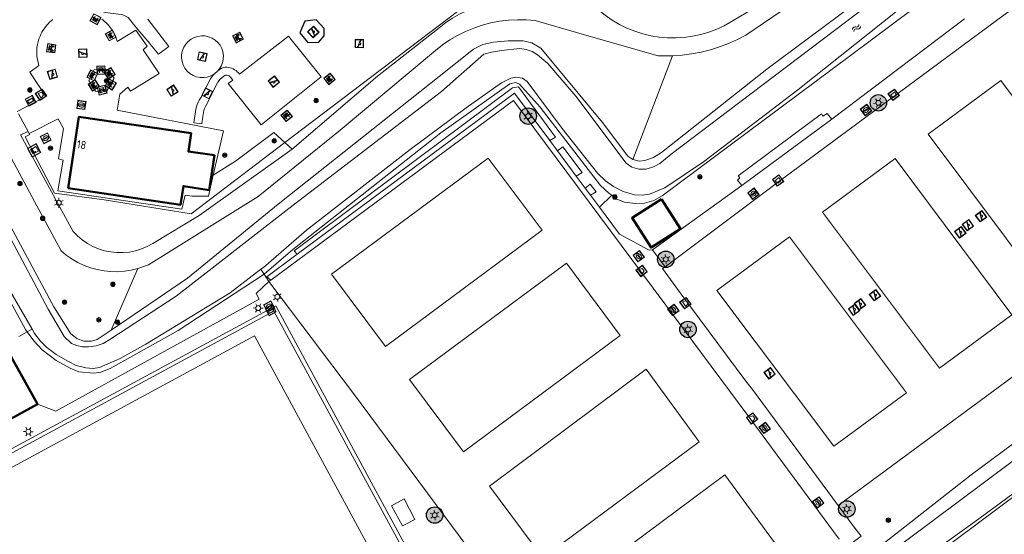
# Model space of a CAD drawing. Header units: metres. Extents: x 94279 to 96109, y 461866 to 463040.
# Tile 19 of 175: x 94611 to 94731, y 462527 to 462589. Entities that reach past the tile are written whole.
import ezdxf
from ezdxf.enums import TextEntityAlignment as Align

# ---------------------------------------------------------------- set-up
doc = ezdxf.new("R2010")
doc.units = ezdxf.units.M
doc.layers.get('0').update_dxf_attribs({"linetype": 'CONTINUOUS'})
for name, color, linetype, lineweight in [('B-WE-OV-LICHTMAST', 252, 'CONTINUOUS', 25), ('B_BEBOUWINGSGRENS_0', 132, 'CONTINUOUS', 50), ('B_LUIFEL_1', 132, 'CONTINUOUS', 50), ('G_GRENS_ALGEMEEN_0', 251, 'CONTINUOUS', 13), ('Q_AFVALBAK_0', 251, 'CONTINUOUS', 13), ('Q_BANK_0', 251, 'CONTINUOUS', 13), ('Q_BOOM_0', 251, 'CONTINUOUS', 13), ('Q_CAI-KAST', 251, 'CONTINUOUS', 13), ('Q_INFORMATIEBORD_0', 251, 'CONTINUOUS', 13), ('Q_INSPECTIE_OF_RIOOLPUT_0', 251, 'CONTINUOUS', 13), ('Q_KAST_0', 251, 'CONTINUOUS', 13), ('Q_KOLK_0', 251, 'CONTINUOUS', 13), ('Q_LICHTMAST_0', 251, 'CONTINUOUS', 13), ('Q_PICKNICKTAFEL_0', 251, 'CONTINUOUS', 13), ('Q_SPEELVOORZIENING_0', 251, 'CONTINUOUS', 13), ('Q_WATERLEIDINGPUT_0', 251, 'CONTINUOUS', 13), ('S_GBKN_SYMBOOL_WATER_0', 251, 'CONTINUOUS', 13), ('T_CULTUURGRENS_0', 251, 'CONTINUOUS', 13), ('T_HEK_0', 251, 'CONTINUOUS', 13), ('T_HEK_LIJN_0', 251, 'CONTINUOUS', 13), ('T_SPORTBELIJNING_0', 251, 'CONTINUOUS', 13), ('V_WEGGRENS_0', 251, 'CONTINUOUS', 13), ('W_WATERGRENS_0', 251, 'CONTINUOUS', 13), ('Z_GBKN_HUISNUMMER_0', 251, 'CONTINUOUS', 13)]:
    doc.layers.add(name, color=color, linetype=linetype, lineweight=lineweight)
doc.layers.add('Valondergrond_0', color=251, linetype='CONTINUOUS')
doc.styles.get("Standard").update_dxf_attribs({"font": 'isocp.shx'})

# ---------------------------------------------------------------- blocks, each defined once
blk = doc.blocks.new('Q_KOLK')
blk.add_lwpolyline([(-0.5, 0.5), (0.5, 0.5), (0.5, -0.5), (-0.5, -0.5)], close=True)
for points in [[(-0.44, 0.46), (0.44, 0.46, -0.414214), (0.46, 0.44), (0.46, -0.44, -0.414214), (0.44, -0.46), (-0.44, -0.46, -0.414214), (-0.46, -0.44), (-0.46, 0.44, -0.414214), (-0.44, 0.46)], [(-0.34, 0.1, 0.380426), (-0.28, -0.18)], [(-0.01, 0.27, 0.240218), (-0.34, 0.1)], [(-0.19, 0.04, 0.853344), (-0.19, -0.03)], [(0.33, 0.11, 0.240191), (-0.01, 0.27)], [(0.18, -0.03, 0.849746), (0.18, 0.04)], [(0.27, -0.18, 0.380426), (0.33, 0.11)], [(-0.28, -0.18, 0.148452), (0.01, -0.26)], [(0.01, -0.26, 0.131742), (0.27, -0.18)]]:
    blk.add_lwpolyline(points, format="xyb")
for points in [[(-0.19, 0.04), (0.18, 0.04)], [(0.18, -0.03), (-0.19, -0.03)]]:
    blk.add_lwpolyline(points)
blk = doc.blocks.new('Q_INSPECTIE_OF_RIOOLPUT')
blk.add_lwpolyline([(-0.5, 0.5), (0.5, 0.5), (0.5, -0.5), (-0.5, -0.5)], close=True)
for points in [[(-0.44, 0.46), (0.44, 0.46, -0.414214), (0.46, 0.44), (0.46, -0.44, -0.414214), (0.44, -0.46), (-0.44, -0.46, -0.414214), (-0.46, -0.44), (-0.46, 0.44), (-0.46, 0.44), (-0.46, 0.45), (-0.46, 0.45), (-0.46, 0.45), (-0.46, 0.45), (-0.46, 0.45), (-0.46, 0.45), (-0.46, 0.46), (-0.46, 0.46), (-0.46, 0.46), (-0.45, 0.46), (-0.45, 0.46), (-0.45, 0.46), (-0.45, 0.46), (-0.45, 0.46), (-0.45, 0.46), (-0.44, 0.46), (-0.44, 0.46)], [(-0.34, 0.1, 0.380426), (-0.28, -0.18)], [(-0.01, 0.27, 0.240218), (-0.34, 0.1)], [(-0.19, 0.04, 0.853344), (-0.19, -0.03)], [(0.33, 0.11, 0.240191), (-0.01, 0.27)], [(0.18, -0.03, 0.849746), (0.18, 0.04)], [(0.27, -0.18, 0.380426), (0.33, 0.11)], [(-0.28, -0.18, 0.148452), (0.01, -0.26)], [(0.01, -0.26, 0.131742), (0.27, -0.18)]]:
    blk.add_lwpolyline(points, format="xyb")
for points in [[(-0.19, 0.04), (0.18, 0.04)], [(0.18, -0.03), (-0.19, -0.03)]]:
    blk.add_lwpolyline(points)
blk = doc.blocks.new('Q_WATERLEIDINGPUT')
blk.add_lwpolyline([(-0.5, 0.5), (0.5, 0.5), (0.5, -0.5), (-0.5, -0.5)], close=True)
for points in [[(-0.44, 0.46), (0.44, 0.46, -0.414214), (0.46, 0.44), (0.46, -0.44, -0.414214), (0.44, -0.46), (-0.44, -0.46, -0.414214), (-0.46, -0.44), (-0.46, 0.44), (-0.46, 0.44), (-0.46, 0.45), (-0.46, 0.45), (-0.46, 0.45), (-0.46, 0.45), (-0.46, 0.45), (-0.46, 0.45), (-0.46, 0.46), (-0.46, 0.46), (-0.46, 0.46), (-0.45, 0.46), (-0.45, 0.46), (-0.45, 0.46), (-0.45, 0.46), (-0.45, 0.46), (-0.45, 0.46), (-0.44, 0.46), (-0.44, 0.46)], [(-0.34, 0.1, 0.380426), (-0.28, -0.18)], [(-0.01, 0.27, 0.240218), (-0.34, 0.1)], [(-0.19, 0.04, 0.853344), (-0.19, -0.03)], [(0.33, 0.11, 0.240191), (-0.01, 0.27)], [(0.18, -0.03, 0.849746), (0.18, 0.04)], [(0.27, -0.18, 0.380426), (0.33, 0.11)], [(-0.28, -0.18, 0.148452), (0.01, -0.26)], [(0.01, -0.26, 0.131742), (0.27, -0.18)]]:
    blk.add_lwpolyline(points, format="xyb")
for points in [[(-0.19, 0.04), (0.18, 0.04)], [(0.18, -0.03), (-0.19, -0.03)]]:
    blk.add_lwpolyline(points)
blk = doc.blocks.new('Q_PICKNICKTAFEL')
blk.add_lwpolyline([(-0.5, 0.5), (0.5, 0.5), (0.5, -0.5), (-0.5, -0.5)], close=True)
blk.add_lwpolyline([(-0.44, 0.46), (0.44, 0.46, -0.414214), (0.46, 0.44), (0.46, -0.44, -0.414214), (0.44, -0.46), (-0.44, -0.46, -0.414214), (-0.46, -0.44), (-0.46, 0.44), (-0.46, 0.44), (-0.46, 0.45), (-0.46, 0.45), (-0.46, 0.45), (-0.46, 0.45), (-0.46, 0.45), (-0.46, 0.45), (-0.46, 0.46), (-0.46, 0.46), (-0.46, 0.46), (-0.45, 0.46), (-0.45, 0.46), (-0.45, 0.46), (-0.45, 0.46), (-0.45, 0.46), (-0.45, 0.46), (-0.44, 0.46), (-0.44, 0.46)], format="xyb")
for points in [[(-0.25, -0.06), (-0.41, -0.06), (-0.41, 0.02)], [(-0.41, 0.02), (-0.21, 0.02)], [(-0.14, 0.21), (-0.27, 0.21), (-0.27, 0.28)], [(-0.27, 0.28), (0.26, 0.28), (0.26, 0.21), (0.13, 0.21)], [(-0.21, 0.02), (-0.14, 0.21)], [(-0.12, 0.02), (-0.03, 0.21)], [(-0.12, 0.02), (0.11, 0.02)], [(0.03, 0.21), (-0.03, 0.21)], [(0.11, 0.02), (0.03, 0.21)], [(0.21, 0.02), (0.13, 0.21)], [(0.21, 0.02), (0.4, 0.02), (0.4, -0.06), (0.24, -0.06)], [(-0.34, -0.28), (-0.25, -0.06)], [(-0.34, -0.28), (-0.24, -0.28)], [(-0.24, -0.28), (-0.15, -0.06)], [(0.14, -0.06), (-0.15, -0.06)], [(0.23, -0.28), (0.14, -0.06)], [(0.23, -0.28), (0.33, -0.28)], [(0.33, -0.28), (0.24, -0.06)]]:
    blk.add_lwpolyline(points)
blk = doc.blocks.new('Q_SPEELVOORZIENING')
blk.add_lwpolyline([(-0.5, 0.5), (0.5, 0.5), (0.5, -0.5), (-0.5, -0.5)], close=True)
for points in [[(-0.44, 0.46), (0.44, 0.46, -0.414214), (0.46, 0.44), (0.46, -0.44, -0.414214), (0.44, -0.46), (-0.44, -0.46, -0.414214), (-0.46, -0.44), (-0.46, 0.44), (-0.46, 0.44), (-0.46, 0.45), (-0.46, 0.45), (-0.46, 0.45), (-0.46, 0.45), (-0.46, 0.45), (-0.46, 0.45), (-0.46, 0.46), (-0.46, 0.46), (-0.46, 0.46), (-0.45, 0.46), (-0.45, 0.46), (-0.45, 0.46), (-0.45, 0.46), (-0.45, 0.46), (-0.45, 0.46), (-0.44, 0.46), (-0.44, 0.46)], [(-0.36, 0.2, 1.168313), (-0.39, 0.14)], [(-0.09, 0.02, 0.778987), (-0.04, -0.17)], [(-0.04, -0.17, 0.508825), (0.06, -0.04)], [(0.36, -0.16, 1.031322), (0.38, -0.1)]]:
    blk.add_lwpolyline(points, format="xyb")
for points in [[(-0.39, 0.14), (-0.09, 0.02)], [(-0.36, 0.2), (0.38, -0.1)], [(0.06, -0.04), (0.36, -0.16)]]:
    blk.add_lwpolyline(points)
blk = doc.blocks.new('Q_BANK')
blk.add_lwpolyline([(-0.5, 0.5), (0.5, 0.5), (0.5, -0.5), (-0.5, -0.5)], close=True)
blk.add_lwpolyline([(-0.44, 0.46), (0.44, 0.46, -0.414214), (0.46, 0.44), (0.46, -0.44, -0.414214), (0.44, -0.46), (-0.44, -0.46, -0.414214), (-0.46, -0.44), (-0.46, 0.44), (-0.46, 0.44), (-0.46, 0.45), (-0.46, 0.45), (-0.46, 0.45), (-0.46, 0.45), (-0.46, 0.45), (-0.46, 0.45), (-0.46, 0.46), (-0.46, 0.46), (-0.46, 0.46), (-0.45, 0.46), (-0.45, 0.46), (-0.45, 0.46), (-0.45, 0.46), (-0.45, 0.46), (-0.45, 0.46), (-0.44, 0.46), (-0.44, 0.46)], format="xyb")
for points in [[(-0.27, 0.02), (-0.37, -0.08)], [(-0.18, 0.13), (-0.27, 0.13), (-0.27, 0.28)], [(-0.27, 0.28), (0.26, 0.28), (0.26, 0.13), (0.17, 0.13)], [(-0.18, 0.02), (-0.27, 0.02)], [(-0.27, 0.02), (-0.18, 0.02)], [(-0.18, 0.02), (-0.18, 0.13)], [(-0.18, 0.13), (-0.14, 0.13)], [(-0.14, 0.13), (-0.14, 0.02)], [(0.13, 0.13), (-0.14, 0.13)], [(0.13, 0.02), (-0.14, 0.02)], [(-0.14, 0.02), (0.13, 0.02)], [(0.13, 0.02), (-0.14, 0.02)], [(-0.14, 0.02), (0.13, 0.02)], [(-0.14, 0.02), (0.13, 0.02)], [(0.13, 0.02), (0.13, 0.13)], [(0.13, 0.13), (0.17, 0.13)], [(0.17, 0.13), (0.17, 0.02)], [(0.17, 0.02), (0.26, 0.02)], [(0.17, 0.02), (0.26, 0.02)], [(0.26, 0.02), (0.36, -0.08)], [(-0.24, -0.08), (-0.37, -0.08)], [(-0.19, -0.08), (-0.19, -0.27), (-0.24, -0.27), (-0.24, -0.08)], [(-0.24, -0.08), (-0.19, -0.08)], [(0.18, -0.08), (-0.19, -0.08)], [(0.23, -0.08), (0.23, -0.27), (0.18, -0.27), (0.18, -0.08)], [(0.18, -0.08), (0.23, -0.08)], [(0.36, -0.08), (0.23, -0.08)]]:
    blk.add_lwpolyline(points)
blk = doc.blocks.new('Q_LICHTMAST')
for points in [[(-0.26, 0.15), (-0.52, 0.3)], [(0, 0.3), (0, 0.6)], [(0.26, 0.15), (0.52, 0.3)], [(-0.26, -0.15), (-0.52, -0.3)], [(0, -0.3), (0, -0.6)], [(0.26, -0.15), (0.52, -0.3)]]:
    blk.add_lwpolyline(points)
blk.add_circle((0, 0), 0.3)
blk = doc.blocks.new('Q_CAI-KAST')
for points in [[(-0.5, 0.5), (0.5, 0.5), (0.5, -0.5), (-0.5, -0.5)], [(-0.262, 0.264), (0.25, 0.264), (0.25, 0.187), (-0.262, 0.187)], [(-0.262, 0.107), (0.25, 0.107), (0.25, -0.332), (-0.262, -0.332)]]:
    blk.add_lwpolyline(points, close=True)
blk.add_lwpolyline([(-0.442, 0.464), (0.438, 0.464, -0.414214), (0.459, 0.442), (0.459, -0.437, -0.414214), (0.438, -0.459), (-0.442, -0.459, -0.414214), (-0.463, -0.437), (-0.463, 0.442), (-0.463, 0.444), (-0.463, 0.446), (-0.463, 0.448), (-0.462, 0.45), (-0.461, 0.451), (-0.46, 0.453), (-0.459, 0.455), (-0.458, 0.456), (-0.457, 0.457), (-0.456, 0.459), (-0.454, 0.46), (-0.453, 0.461), (-0.451, 0.462), (-0.449, 0.462), (-0.447, 0.463), (-0.446, 0.463), (-0.444, 0.464), (-0.442, 0.464)], format="xyb")
blk.add_circle((-0.177, -0.034), 0.0354)
blk = doc.blocks.new('Q_KAST')
at = {"layer": 'Q_CAI-KAST', "xscale": 0.0254, "yscale": 0.0254, "zscale": 0.0254}
blk.add_blockref('Q_CAI-KAST', (0, 0), dxfattribs=at)
blk = doc.blocks.new('Q_INFORMATIEBORD')
for points in [[(-0.5, 0.5), (0.5, 0.5), (0.5, -0.5), (-0.5, -0.5)], [(-0.37, 0.22), (0.36, 0.22), (0.36, -0.21), (-0.37, -0.21)]]:
    blk.add_lwpolyline(points, close=True)
for points in [[(-0.44, 0.46), (0.44, 0.46, -0.414214), (0.46, 0.44), (0.46, -0.44, -0.414214), (0.44, -0.46), (-0.44, -0.46, -0.414214), (-0.46, -0.44), (-0.46, 0.44), (-0.46, 0.44), (-0.46, 0.45), (-0.46, 0.45), (-0.46, 0.45), (-0.46, 0.45), (-0.46, 0.45), (-0.46, 0.45), (-0.46, 0.46), (-0.46, 0.46), (-0.46, 0.46), (-0.45, 0.46), (-0.45, 0.46), (-0.45, 0.46), (-0.45, 0.46), (-0.45, 0.46), (-0.45, 0.46), (-0.44, 0.46), (-0.44, 0.46)], [(-0.29, 0.16), (0.28, 0.16, -0.414214), (0.3, 0.14), (0.3, -0.13, -0.414214), (0.28, -0.16), (-0.29, -0.16, -0.414214), (-0.31, -0.13), (-0.31, 0.14), (-0.31, 0.14), (-0.31, 0.14), (-0.31, 0.14), (-0.31, 0.15), (-0.31, 0.15), (-0.31, 0.15), (-0.3, 0.15), (-0.3, 0.15), (-0.3, 0.15), (-0.3, 0.16), (-0.3, 0.16), (-0.3, 0.16), (-0.3, 0.16), (-0.29, 0.16), (-0.29, 0.16), (-0.29, 0.16), (-0.29, 0.16), (-0.29, 0.16)]]:
    blk.add_lwpolyline(points, format="xyb")
blk = doc.blocks.new('Q_AFVALBAK')
for points in [[(-0.5, 0.5), (0.5, 0.5), (0.5, -0.5), (-0.5, -0.5)], [(-0.34, 0.2), (0.33, 0.2), (0.19, -0.25), (-0.2, -0.25)]]:
    blk.add_lwpolyline(points, close=True)
blk.add_lwpolyline([(-0.44, 0.46), (0.44, 0.46, -0.414214), (0.46, 0.44), (0.46, -0.44, -0.414214), (0.44, -0.46), (-0.44, -0.46, -0.414214), (-0.46, -0.44), (-0.46, 0.44), (-0.46, 0.44), (-0.46, 0.45), (-0.46, 0.45), (-0.46, 0.45), (-0.46, 0.45), (-0.46, 0.45), (-0.46, 0.45), (-0.46, 0.46), (-0.46, 0.46), (-0.46, 0.46), (-0.45, 0.46), (-0.45, 0.46), (-0.45, 0.46), (-0.45, 0.46), (-0.45, 0.46), (-0.45, 0.46), (-0.44, 0.46), (-0.44, 0.46)], format="xyb")
blk = doc.blocks.new('WATERSYMBOOL')
for points in [[(-0.5, 0.15), (-0.44, 0.21), (-0.31, 0.27), (-0.19, 0.27), (-0.06, 0.21), (0, 0.15), (0.06, 0.09), (0.19, 0.02), (0.31, 0.02), (0.44, 0.09), (0.5, 0.15)], [(-0.5, -0.15), (-0.44, -0.09), (-0.31, -0.02), (-0.19, -0.02), (-0.06, -0.09), (0, -0.15), (0.06, -0.21), (0.19, -0.27), (0.31, -0.27), (0.44, -0.21), (0.5, -0.15)]]:
    blk.add_lwpolyline(points)
blk = doc.blocks.new('Q_BOOM')
for radius in [0.27, 0.18, 0.09]:
    blk.add_circle((0, 0), radius)
blk = doc.blocks.new('LM')
at = {"linetype": 'ByBlock'}
h = blk.add_hatch(color=256, dxfattribs=at)
h.dxf.hatch_style = 1
edge = h.paths.add_edge_path()
edge.add_arc((0, 0), 1, 0, 360)
blk.add_circle((0, 0), 1, dxfattribs=at)

msp = doc.modelspace()

# ---------------------------------------------------------------- linework, layer by layer
at = {"layer": 'B_BEBOUWINGSGRENS_0'}
for points in [[(94634.51, 462572.93), (94631.36, 462573.39), (94631.69, 462575.62), (94618.03, 462577.63), (94616.74, 462568.93)], [(94616.74, 462568.93), (94630.4, 462566.92), (94630.74, 462569.18), (94633.89, 462568.71), (94634.51, 462572.93)], [(94613, 462542.67), (94612.92, 462542.82), (94609.01, 462549.89)], [(94589.18, 462547.02), (94592.21, 462541.54), (94600.12, 462545.91), (94604.51, 462537.99), (94613, 462542.67)]]:
    msp.add_lwpolyline(points, dxfattribs=at)
at = {"layer": 'B_LUIFEL_1'}
msp.add_lwpolyline([(94688.86, 462567.61), (94685.28, 462565.32), (94687.59, 462561.7), (94691.17, 462563.99), (94688.86, 462567.61)], dxfattribs=at)
at = {"layer": 'G_GRENS_ALGEMEEN_0'}
for p, q in [((94709.57, 462577.32), (94725.68, 462589.55)), ((94698.63, 462569.24), (94709.57, 462577.32)), ((94687.76, 462561.45), (94698.63, 462569.24))]:
    msp.add_line(p, q, dxfattribs=at)
for points in [[(94626.43, 462589.48), (94628.97, 462586.19), (94627.72, 462585.25), (94626.72, 462586.44), (94626.65, 462586.53), (94625.22, 462588.24), (94624.66, 462588.91), (94624.02, 462589.69), (94623.87, 462589.79), (94623.71, 462589.88), (94623.54, 462589.95), (94623.37, 462590.01), (94623.19, 462590.06), (94622.87, 462590.1), (94621.22, 462590.32), (94620.31, 462590.6), (94617.55, 462591.45), (94615.94, 462591.95), (94615.28, 462592.19)], [(94610.54, 462578.28), (94614.03, 462580.08), (94612.06, 462583.03), (94613.18, 462583.88), (94613.07, 462584.23), (94612.99, 462584.59), (94612.94, 462584.95), (94612.91, 462585.31), (94612.91, 462585.68), (94612.94, 462586.04), (94612.99, 462586.4), (94613.07, 462586.76), (94613.18, 462587.11), (94613.31, 462587.45), (94613.41, 462587.68), (94613.53, 462587.91), (94613.66, 462588.13), (94613.8, 462588.34), (94613.96, 462588.55), (94614.12, 462588.75), (94614.29, 462588.94), (94614.47, 462589.12), (94614.66, 462589.29), (94614.86, 462589.45)], [(94620.84, 462589.5), (94621, 462589.37), (94621.17, 462589.23), (94621.33, 462589.09), (94621.48, 462588.94), (94621.62, 462588.78), (94621.76, 462588.62), (94621.89, 462588.45), (94622.01, 462588.28), (94622.12, 462588.1), (94622.23, 462587.91), (94622.33, 462587.72), (94622.42, 462587.53), (94622.51, 462587.34), (94622.58, 462587.14), (94622.65, 462586.93), (94622.7, 462586.77), (94624.94, 462588.15), (94626.35, 462586.2), (94625.84, 462585.78), (94627.79, 462582.87), (94624.33, 462580.72), (94623.97, 462581.21), (94623.02, 462580.36), (94622.68, 462578.44), (94635.6, 462575.92), (94634.38, 462570.5)], [(94634.9, 462583.19), (94634.84, 462583.13), (94634.61, 462582.93), (94634.57, 462582.89)], [(94634.38, 462570.5), (94633.81, 462567.98), (94631.81, 462567.98), (94630.95, 462568.07), (94630.57, 462566.39), (94615.46, 462568.61), (94616.01, 462571.67), (94616.13, 462572.36), (94615.57, 462572.51), (94616.16, 462576.18), (94615.51, 462577.38), (94611.99, 462575.57)]]:
    msp.add_lwpolyline(points, dxfattribs=at)
at = {"layer": 'T_CULTUURGRENS_0'}
for p, q in [((94690.2, 462585.04), (94685.39, 462572.42)), ((94644.58, 462560.89), (94671, 462580.49)), ((94671, 462580.49), (94675.29, 462574.72)), ((94643.08, 462574.49), (94643.98, 462573.67)), ((94676.86, 462573.95), (94676.22, 462573.47)), ((94676.22, 462573.47), (94678.49, 462570.41)), ((94680.21, 462569.41), (94679.59, 462568.93)), ((94679.59, 462568.93), (94680.23, 462568.07)), ((94682.82, 462568.07), (94681.31, 462566.63)), ((94621.96, 462551.66), (94625.22, 462559.14))]:
    msp.add_line(p, q, dxfattribs=at)
for points in [[(94768.79, 462624.92), (94769.75, 462625.35), (94770.25, 462625.79), (94770.43, 462626.1), (94770.49, 462626.52), (94770.43, 462626.92), (94770.3, 462627.34), (94768.05, 462630.62), (94767.52, 462630.98), (94767.13, 462631.1), (94766.13, 462630.74), (94764.86, 462629.91), (94746.02, 462616.5), (94701.67, 462583.41), (94688.87, 462573.27), (94687.9, 462572.66), (94686.82, 462572.32), (94686.13, 462572.21), (94685.39, 462572.42)], [(94771.33, 462621.48), (94771.28, 462621.41), (94771.56, 462619.45), (94771.79, 462618.67), (94779.38, 462608.46), (94788.83, 462595.45), (94794.73, 462587.43), (94794.96, 462586.84), (94794.9, 462586.41), (94794.48, 462585.84), (94775.35, 462570.43), (94766.26, 462563.4), (94752.9, 462553.65), (94726.5, 462534.06), (94716.39, 462526.09), (94706.43, 462518.69), (94690.55, 462507.8), (94658.35, 462487.14), (94637.34, 462474.01), (94604.95, 462455.09), (94583.19, 462443.22)], [(94682.82, 462568.07), (94683.45, 462567.61), (94684.38, 462567.22), (94685.68, 462567.06), (94686.78, 462567.12), (94687.94, 462567.42), (94688.96, 462568.02), (94711.85, 462585.07), (94729.89, 462598.59), (94755.35, 462617.92)], [(94621.96, 462551.66), (94620.26, 462550.52), (94619.56, 462550.31), (94618.62, 462550.32), (94617.77, 462550.66), (94617.05, 462551.22), (94615, 462554.48), (94601.3, 462579.91), (94594.37, 462592.06), (94587.16, 462604.36), (94586.33, 462605.16), (94585.18, 462605.77), (94583.79, 462606.28), (94582.25, 462606.56), (94582.01, 462606.56)], [(94517.26, 462401.44), (94518.76, 462402.09), (94537.5, 462411.22), (94549.93, 462417.48), (94569.83, 462428.09), (94592.52, 462440.96), (94613.57, 462452.62), (94641.6, 462469.81), (94661.45, 462482.29), (94664.78, 462484.67), (94666.89, 462486.48), (94669.93, 462488.44), (94689.52, 462500.46), (94719.41, 462522.25), (94735.07, 462533.92), (94751.06, 462545.53), (94777.65, 462565.62), (94794.79, 462578.72), (94804.49, 462586.72), (94804.74, 462587.01), (94804.93, 462587.4), (94804.92, 462587.95), (94804.56, 462588.72), (94804.45, 462588.86)], [(94592.35, 462587.1), (94611.55, 462551.75), (94611.76, 462551.46)], [(94685.39, 462572.42), (94684.79, 462572.84), (94681.68, 462576.92), (94674.2, 462585.96), (94673.08, 462586.62), (94672.04, 462586.85), (94670.23, 462586.87), (94668.45, 462586.7), (94667.16, 462586.42), (94666.01, 462585.84), (94661.84, 462582.53), (94642.25, 462566.99), (94631.24, 462558), (94621.96, 462551.66)], [(94620.06, 462580.72), (94620.72, 462580.59), (94621.44, 462580.77), (94622.32, 462582.3), (94621.6, 462583.4), (94619.9, 462583.33), (94619.23, 462582.02), (94620.06, 462580.72)], [(94640.54, 462558.46), (94644.03, 462561.49), (94662.02, 462575.66), (94670.41, 462581.65), (94671.12, 462581.8), (94671.61, 462581.61), (94674.12, 462578.81)], [(94675.29, 462574.72), (94675.96, 462575.14), (94671.48, 462581.28), (94670.74, 462581.14), (94644.19, 462561.31), (94644.58, 462560.89)], [(94674.12, 462578.81), (94681.44, 462569.25), (94682.45, 462568.34), (94682.82, 462568.07)], [(94709.57, 462577.32), (94709.02, 462578.04), (94708.49, 462577.7), (94708.31, 462577.96), (94698.19, 462570.42), (94698.37, 462570.19), (94698.12, 462569.91), (94698.63, 462569.24)], [(94634.38, 462570.5), (94637.08, 462572.21), (94641.73, 462575.72), (94642.2, 462575.29), (94642.67, 462574.86), (94643.08, 462574.49)], [(94678.49, 462570.41), (94679.2, 462570.85), (94676.86, 462573.95)], [(94680.23, 462568.07), (94680.91, 462568.48), (94680.21, 462569.41)], [(94611.76, 462551.46), (94612.54, 462550.37), (94613.57, 462549.28), (94615.29, 462547.98), (94616.97, 462547.02), (94618.03, 462546.59), (94619.87, 462546.43), (94620.71, 462546.53), (94621.84, 462547.01), (94630.12, 462551.63), (94640.54, 462558.46)]]:
    msp.add_lwpolyline(points, dxfattribs=at)
at = {"layer": 'T_HEK_0'}
for p, q in [((94611.85, 462575.83), (94610.69, 462578)), ((94611.99, 462575.57), (94611.85, 462575.83)), ((94763.07, 462569.31), (94710.34, 462530.33)), ((94641.14, 462557.57), (94640.54, 462558.46)), ((94641.14, 462557.57), (94641.37, 462557.74)), ((94670, 462502.75), (94641.98, 462554.63))]:
    msp.add_line(p, q, dxfattribs=at)
for points in [[(94749.19, 462603.71), (94730.63, 462590.11), (94729.6, 462589.34), (94702.64, 462569.4), (94701.64, 462568.63), (94689.3, 462559.38)], [(94641.37, 462557.74), (94670.86, 462579.61), (94687.86, 462556.75), (94689.37, 462554.68)], [(94689.3, 462559.38), (94688.99, 462559.15), (94691.25, 462556.04), (94699.1, 462545.45), (94699.93, 462544.42), (94710.34, 462530.33)], [(94669.4, 462519.7), (94652.34, 462542.68), (94651.41, 462543.94), (94641.14, 462557.57)], [(94641.98, 462554.63), (94602.38, 462533.2), (94601.54, 462532.71), (94588.24, 462525.52), (94585.54, 462524.13), (94582.24, 462522.34)], [(94689.37, 462554.68), (94700.41, 462539.85), (94710.47, 462526.22)], [(94678.54, 462503.21), (94679.63, 462501.73), (94713.14, 462526.57), (94712.29, 462527.7), (94710.34, 462530.33)]]:
    msp.add_lwpolyline(points, dxfattribs=at)
at = {"layer": 'T_HEK_LIJN_0'}
for p, q in [((94640.15, 462559.06), (94640.54, 462558.46)), ((94610.75, 462550.88), (94611.76, 462551.46)), ((94611.76, 462551.46), (94612.34, 462551.79))]:
    msp.add_line(p, q, dxfattribs=at)
for points in [[(94643.08, 462574.49), (94667.59, 462593.14), (94673.99, 462597.14)], [(94611.99, 462575.57), (94612.06, 462575.45), (94611.51, 462575.19), (94615.06, 462568.32), (94621.1, 462567.52), (94631.67, 462565.8), (94643.08, 462574.49)], [(94657.37, 462527.83), (94658.88, 462528.61), (94657.59, 462531.15), (94656.02, 462530.29), (94657.37, 462527.83)]]:
    msp.add_lwpolyline(points, dxfattribs=at)
at = {"layer": 'T_SPORTBELIJNING_0'}
for points in [[(94730.1, 462582.05), (94744.3, 462563.04), (94735.49, 462556.5), (94721.29, 462575.51), (94730.1, 462582.05)], [(94667.81, 462572.59), (94674.35, 462563.81), (94655.29, 462549.67), (94648.75, 462558.48), (94667.81, 462572.59)], [(94717.27, 462572.56), (94731.47, 462553.54), (94722.66, 462547.02), (94708.44, 462566.02), (94717.27, 462572.56)], [(94704.41, 462563.03), (94718.63, 462544.02), (94709.81, 462537.52), (94695.6, 462556.5), (94704.41, 462563.03)], [(94677.31, 462559.82), (94683.83, 462551.02), (94664.78, 462536.85), (94658.24, 462545.67), (94677.31, 462559.82)], [(94559.08, 462507.4), (94639.39, 462550.97), (94665.54, 462502.63), (94585.23, 462459.03), (94559.08, 462507.4)], [(94686.99, 462546.89), (94693.45, 462538.05), (94674.42, 462523.94), (94667.95, 462532.68), (94686.99, 462546.89)], [(94696.55, 462534.05), (94702.93, 462525.39), (94684.07, 462511.19), (94677.52, 462519.84), (94696.55, 462534.05)]]:
    msp.add_lwpolyline(points, dxfattribs=at)
at = {"layer": 'V_WEGGRENS_0'}
for p, q in [((94675.29, 462574.72), (94676.22, 462573.47)), ((94678.49, 462570.41), (94679.59, 462568.93)), ((94680.23, 462568.07), (94681.31, 462566.63)), ((94687.76, 462561.45), (94689.3, 462559.38))]:
    msp.add_line(p, q, dxfattribs=at)
for points in [[(94766.27, 462636.72), (94766.03, 462636.64), (94765.8, 462636.54), (94765.57, 462636.42), (94765.36, 462636.28), (94765.15, 462636.13), (94761.82, 462633.42), (94755.74, 462629.23), (94712, 462596.34), (94699.12, 462587.56), (94698.09, 462587.02), (94697.02, 462586.54), (94695.92, 462586.12), (94694.81, 462585.77), (94693.67, 462585.49), (94692.52, 462585.27), (94691.36, 462585.12), (94690.2, 462585.04)], [(94679.81, 462592.06), (94680.5, 462591.31), (94681.24, 462590.61), (94682.03, 462589.97), (94682.87, 462589.39), (94683.75, 462588.87), (94684.66, 462588.42), (94685.61, 462588.04), (94686.58, 462587.72), (94687.57, 462587.49), (94688.58, 462587.32), (94689.59, 462587.23), (94690.61, 462587.22), (94691.63, 462587.28), (94692.64, 462587.42), (94693.64, 462587.63), (94694.62, 462587.92), (94695.57, 462588.28), (94696.5, 462588.7), (94697.39, 462589.2), (94703.22, 462592.72), (94713.29, 462599.99), (94735.9, 462617.2)], [(94643.98, 462573.67), (94654.34, 462582.57), (94661.62, 462588.29), (94662.66, 462589.11), (94663.46, 462589.64), (94664.29, 462590.11), (94665.16, 462590.52), (94666.05, 462590.87), (94666.97, 462591.15), (94667.9, 462591.37), (94668.85, 462591.52), (94669.81, 462591.61), (94670.77, 462591.63), (94671.72, 462591.58)], [(94690.2, 462585.04), (94689.85, 462585.03), (94689.5, 462585.03), (94689.16, 462585.03), (94688.81, 462585.04), (94688.47, 462585.05), (94679.79, 462587.52), (94673.5, 462589.32), (94672.42, 462589.41), (94671.34, 462589.42), (94670.25, 462589.37), (94669.18, 462589.24), (94668.11, 462589.04), (94667.06, 462588.76), (94666.03, 462588.42), (94665.03, 462588), (94664.06, 462587.52), (94663.12, 462586.98), (94662.22, 462586.37), (94661.37, 462585.7), (94649.78, 462576), (94639.82, 462567.91), (94626.51, 462559.6), (94625.22, 462559.14)], [(94634.9, 462583.19), (94635.1, 462583.4), (94635.33, 462583.78), (94635.5, 462584.19), (94635.59, 462584.63), (94635.6, 462585.07), (94635.54, 462585.51), (94635.4, 462585.93), (94635.2, 462586.32), (94634.92, 462586.67), (94634.59, 462586.96), (94634.22, 462587.2), (94633.8, 462587.36), (94633.37, 462587.46), (94632.93, 462587.47), (94632.49, 462587.41), (94632.07, 462587.27), (94631.67, 462587.06), (94631.32, 462586.79), (94631.03, 462586.46), (94630.79, 462586.08), (94630.63, 462585.67), (94630.53, 462585.23), (94630.52, 462584.79), (94630.58, 462584.35), (94630.72, 462583.93), (94630.93, 462583.54), (94631.21, 462583.19), (94631.54, 462582.89), (94631.91, 462582.66), (94632.33, 462582.49), (94632.76, 462582.4), (94633.21, 462582.39), (94633.65, 462582.45), (94634.07, 462582.59), (94634.46, 462582.8), (94634.57, 462582.89)], [(94634.57, 462582.89), (94634.4, 462582.71), (94634.21, 462582.47), (94634.03, 462582.22), (94633.88, 462581.96), (94633, 462580.14), (94632.82, 462579.9), (94632.67, 462579.65), (94632.53, 462579.39), (94632.42, 462579.11), (94632.32, 462578.83), (94632.25, 462578.55), (94632.2, 462578.25), (94632.17, 462577.96), (94632.03, 462576.88), (94632.99, 462576.76), (94633.12, 462577.66), (94633.13, 462577.91), (94633.17, 462578.15), (94633.24, 462578.4), (94633.32, 462578.63), (94633.43, 462578.86), (94634.94, 462581.82), (94635.22, 462582.21), (94635.67, 462582.57), (94635.76, 462582.63), (94635.87, 462582.67), (94635.97, 462582.69), (94636.08, 462582.68), (94636.19, 462582.66), (94636.29, 462582.61), (94636.38, 462582.54), (94636.45, 462582.46), (94636.75, 462582.08), (94636.18, 462581.67), (94640.19, 462576.64), (94647.47, 462582.5), (94643.52, 462587.44), (94637.56, 462582.8), (94637.44, 462582.96), (94637.29, 462583.11), (94637.14, 462583.24), (94636.97, 462583.35), (94636.79, 462583.45), (94636.6, 462583.53), (94636.41, 462583.59), (94636.21, 462583.63), (94636.01, 462583.65), (94635.8, 462583.65), (94635.6, 462583.63), (94635.33, 462583.49), (94635.08, 462583.32), (94634.9, 462583.19)], [(94625.22, 462559.14), (94624.41, 462558.94), (94623.58, 462558.82), (94622.75, 462558.76), (94621.92, 462558.78), (94621.09, 462558.86), (94620.27, 462559.02), (94619.46, 462559.24), (94618.68, 462559.53), (94617.92, 462559.88), (94617.2, 462560.29), (94616.51, 462560.77), (94615.87, 462561.3), (94612.65, 462567.31), (94608.59, 462574.91)], [(94611.85, 462575.83), (94610.93, 462575.43), (94615.71, 462566.64), (94617.33, 462563.67), (94617.86, 462563.12), (94618.44, 462562.63), (94619.07, 462562.21), (94619.74, 462561.84), (94620.43, 462561.54), (94621.16, 462561.32), (94621.9, 462561.17), (94622.66, 462561.09), (94623.42, 462561.09), (94624.18, 462561.16), (94624.92, 462561.31), (94625.65, 462561.54), (94626.35, 462561.83), (94627.02, 462562.19), (94632.66, 462565.62), (94643.98, 462573.67)], [(94681.31, 462566.63), (94683.74, 462563.35), (94687.37, 462561.37), (94687.76, 462561.45)], [(94641.37, 462557.74), (94640.89, 462558.15), (94644.58, 462560.89)], [(94613, 462542.67), (94615.22, 462541.81), (94639.97, 462555.42), (94639.59, 462556.12), (94641.14, 462557.57)], [(94669.37, 462503), (94641.74, 462553.96), (94555.27, 462507.1), (94582.87, 462456.06)]]:
    msp.add_lwpolyline(points, dxfattribs=at)
at = {"layer": 'Valondergrond_0'}
msp.add_line((94645.51, 462589.27), (94644.91, 462587.84), dxfattribs=at)
msp.add_lwpolyline([(94644.91, 462587.84), (94645.83, 462586.69), (94647.18, 462586.65), (94647.86, 462587.48), (94647.87, 462588.36), (94646.89, 462589.4), (94645.51, 462589.27)], dxfattribs=at)
at = {"layer": 'W_WATERGRENS_0'}
for points in [[(94769.21, 462625.77), (94769.41, 462625.9), (94769.58, 462626.07), (94769.7, 462626.28), (94769.77, 462626.51), (94769.78, 462626.76), (94769.73, 462626.99), (94769.62, 462627.21), (94769.55, 462627.3), (94768.06, 462629.28), (94767.58, 462629.72), (94766.97, 462629.87), (94766.48, 462629.72), (94752.93, 462620.28), (94732.15, 462604.64), (94718.25, 462594.49), (94690.04, 462573.08), (94688.65, 462571.95), (94687.87, 462571.54), (94687.01, 462571.23), (94686.09, 462571.25), (94685.24, 462571.47), (94684.55, 462571.96)], [(94640.15, 462559.06), (94640.46, 462559.3), (94645.7, 462563.81), (94658.31, 462573.66), (94665.12, 462578.71), (94669.42, 462581.76), (94670.54, 462582.33), (94671.17, 462582.46), (94671.96, 462582.33), (94672.54, 462581.91), (94676.8, 462576.2), (94681.07, 462570.74), (94682.04, 462569.83), (94683.03, 462569.12), (94684.2, 462568.51), (94685.56, 462568.14), (94686.52, 462568.1), (94687.41, 462568.22), (94689.27, 462568.97), (94693.97, 462572.13), (94705.43, 462580.9), (94717.5, 462590.53), (94737.81, 462605.64)], [(94585.41, 462600.25), (94586.6, 462598.26), (94591.13, 462590.94), (94600.54, 462573.53), (94609.03, 462557.53), (94612.34, 462551.79)], [(94511.67, 462402.46), (94530.32, 462412.22), (94536.67, 462415.68), (94555.61, 462425.32), (94588.7, 462443.39), (94605.43, 462452.88), (94632.33, 462469.08), (94653.76, 462482.54), (94686.58, 462503.8), (94709.55, 462519.27), (94765.75, 462561.28), (94775.39, 462569.23), (94787.05, 462578.29), (94795.52, 462585.04), (94795.78, 462585.38), (94795.87, 462585.77), (94795.67, 462586.65), (94795.33, 462587.12)], [(94684.55, 462571.96), (94678.46, 462580.11), (94675.04, 462584.09), (94673.77, 462585.15), (94673.16, 462585.55), (94672.43, 462585.82), (94671.65, 462585.95), (94669.43, 462585.69), (94668.19, 462585.48), (94667.28, 462585.23), (94662.12, 462580.71), (94643.55, 462566.47), (94629.86, 462555.81), (94621.79, 462550.5), (94620.97, 462550.04), (94620.14, 462549.76), (94619.21, 462549.62), (94618.46, 462549.63), (94617.77, 462549.77), (94617.12, 462550.04), (94616.26, 462550.87), (94614.29, 462554.21), (94606.95, 462567.98)], [(94799.84, 462583.86), (94797.52, 462581.98), (94777.23, 462566.24), (94770.29, 462560.57), (94758.13, 462551.81), (94742.55, 462539.83), (94727, 462528.39), (94710.61, 462516.59), (94687.07, 462500.23), (94677.31, 462493.91), (94674.62, 462492.11), (94672.39, 462491.15), (94669.75, 462489.74), (94665.99, 462487.2), (94663.36, 462485.22), (94662.33, 462484.14), (94632.55, 462465.19), (94618.88, 462457.02), (94572.13, 462430.75), (94550.42, 462419.03), (94537.25, 462412.25), (94512.65, 462399.88)], [(94612.34, 462551.79), (94612.65, 462551.25), (94613.36, 462550.3), (94614.13, 462549.54), (94615.27, 462548.7), (94616.78, 462547.83), (94617.71, 462547.37), (94618.87, 462547.07), (94619.78, 462546.98), (94620.53, 462547.13), (94623.06, 462548.2), (94626.17, 462549.96), (94636.43, 462556.21), (94640.15, 462559.06)]]:
    msp.add_lwpolyline(points, dxfattribs=at)

# ---------------------------------------------------------------- block references
at = {"layer": 'B-WE-OV-LICHTMAST'}
for p in [(94715.23, 462579.32), (94672.66, 462577.7), (94689.38, 462560.27), (94692.08, 462551.74), (94711.4, 462529.89), (94661.29, 462529.15)]:
    msp.add_blockref('LM', p, dxfattribs=at)
at = {"layer": 'Q_AFVALBAK_0'}
for p, rotation in [((94613.43, 462580.3), 123.7169606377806), ((94717.09, 462580.3), 36.50017763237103), ((94703.04, 462569.87), 36.50017763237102), ((94686.44, 462558.86), 126.6317131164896), ((94691.77, 462554.94), 126.542178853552), ((94699.88, 462540.91), 126.6468012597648)]:
    msp.add_blockref('Q_AFVALBAK', p, dxfattribs=dict(at, rotation=rotation))
at = {"layer": 'Q_BANK_0'}
for p, rotation in [((94620.05, 462589.49), 152.2289000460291), ((94621.91, 462587.52), 118.0091767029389), ((94619.68, 462582.66), 62.68591320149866), ((94620.73, 462583.3), 2.526116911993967), ((94621.77, 462582.91), 123.0019717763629), ((94619.85, 462581.44), 122.4940011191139), ((94621.91, 462581.56), 59.85589359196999), ((94648.5, 462582.23), 128.6286330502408), ((94620.85, 462580.86), 14.09263693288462), ((94643.29, 462577.74), 38.86279039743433)]:
    msp.add_blockref('Q_BANK', p, dxfattribs=dict(at, rotation=rotation))
at = {"layer": 'Q_BOOM_0'}
for p, rotation in [((94621.39, 462582), 59.85589359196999), ((94612.08, 462580.88), 123.7169606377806), ((94646.87, 462579.59), 38.86279039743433), ((94641.79, 462574.68), 137.495109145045), ((94614.58, 462573.8), 80.93592866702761), ((94635.77, 462572.95), 77.30905595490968), ((94610.88, 462569.49), 118.1323293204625), ((94693.53, 462570.31), 36.67595987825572), ((94683.19, 462567.86), 143.7619614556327), ((94613.63, 462565.26), 118.1312690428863), ((94622.17, 462557.23), 178.9708451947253), ((94616.29, 462555.07), 122.2941954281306), ((94620.47, 462552.91), 66.45913163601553), ((94622.73, 462552.62), 66.45913163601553), ((94716.44, 462528.53), 38.25374802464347)]:
    msp.add_blockref('Q_BOOM', p, dxfattribs=dict(at, rotation=rotation))
at = {"layer": 'Q_INFORMATIEBORD_0', "rotation": 27.41333216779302}
msp.add_blockref('Q_INFORMATIEBORD', (94612.17, 462579.57), dxfattribs=at)
at = {"layer": 'Q_INSPECTIE_OF_RIOOLPUT_0', "rotation": 27.26390336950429}
msp.add_blockref('Q_INSPECTIE_OF_RIOOLPUT', (94614, 462575.01), dxfattribs=at)
at = {"layer": 'Q_KAST_0', "xscale": 48, "yscale": 48, "rotation": 118.548284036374}
msp.add_blockref('Q_KAST', (94612.6, 462573.53), dxfattribs=at)
at = {"layer": 'Q_KOLK_0'}
for p, rotation in [((94618.34, 462579.06), 171.6210728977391), ((94686.1, 462560.66), 126.6317131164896), ((94690.3, 462554.12), 126.6468012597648), ((94701.4, 462539.76), 126.4402550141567), ((94707.91, 462530.69), 126.4402550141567)]:
    msp.add_blockref('Q_KOLK', p, dxfattribs=dict(at, rotation=rotation))
at = {"layer": 'Q_LICHTMAST_0'}
for p, rotation in [((94715.23, 462579.32), 36.50017763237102), ((94672.66, 462577.7), 126.6317131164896), ((94615.6, 462567.16), 118.548284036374), ((94689.38, 462560.27), 126.5626488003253), ((94642.16, 462555.72), 126.989360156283), ((94639.83, 462554.34), 28.42311801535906), ((94692.08, 462551.74), 126.6468012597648), ((94611.89, 462539.31), 28.42311801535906), ((94711.4, 462529.89), 126.6567602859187), ((94661.29, 462529.15), 126.5867768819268)]:
    msp.add_blockref('Q_LICHTMAST', p, dxfattribs=dict(at, rotation=rotation))
at = {"layer": 'Q_PICKNICKTAFEL_0'}
for p, rotation in [((94637.38, 462587.26), 118.125700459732), ((94614.67, 462585.96), 81.6249502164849)]:
    msp.add_blockref('Q_PICKNICKTAFEL', p, dxfattribs=dict(at, rotation=rotation))
at = {"layer": 'Q_SPEELVOORZIENING_0'}
for p, rotation in [((94646.52, 462587.94), 133.12491501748), ((94652.13, 462586.53), 89.54006669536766), ((94618.52, 462585.36), 2.526116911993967), ((94633.03, 462584.94), 78.08485292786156), ((94614.82, 462582.79), 106.7444182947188), ((94641.74, 462581.9), 38.86279039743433), ((94629.41, 462580.81), 123.8490202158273), ((94633.65, 462580.47), 64.24472924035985), ((94726.11, 462564.43), 126.7361758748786), ((94727.71, 462565.52), 126.7424150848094), ((94725.19, 462563.55), 126.7361758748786), ((94713, 462554.81), 126.8124532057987), ((94714.82, 462555.91), 126.799868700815), ((94712.28, 462554.13), 126.8124532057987), ((94702, 462546.41), 126.8162612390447)]:
    msp.add_blockref('Q_SPEELVOORZIENING', p, dxfattribs=dict(at, rotation=rotation))
at = {"layer": 'Q_WATERLEIDINGPUT_0'}
for p, rotation in [((94713.73, 462578.44), 36.50017763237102), ((94700.04, 462568.26), 36.85131924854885), ((94641.17, 462554.55), 28.42311801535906), ((94641.36, 462554.07), 28.42311801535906)]:
    msp.add_blockref('Q_WATERLEIDINGPUT', p, dxfattribs=dict(at, rotation=rotation))
at = {"layer": 'S_GBKN_SYMBOOL_WATER_0', "rotation": 37.1934620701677}
msp.add_blockref('WATERSYMBOOL', (94712.56, 462588.43), dxfattribs=at)

# ---------------------------------------------------------------- texts
at = {"layer": 'Z_GBKN_HUISNUMMER_0'}
msp.add_text('18', height=1, rotation=351.6, dxfattribs=at).set_placement((94618.36, 462574.21), align=Align.MIDDLE)

doc.saveas('drawing.dxf')
